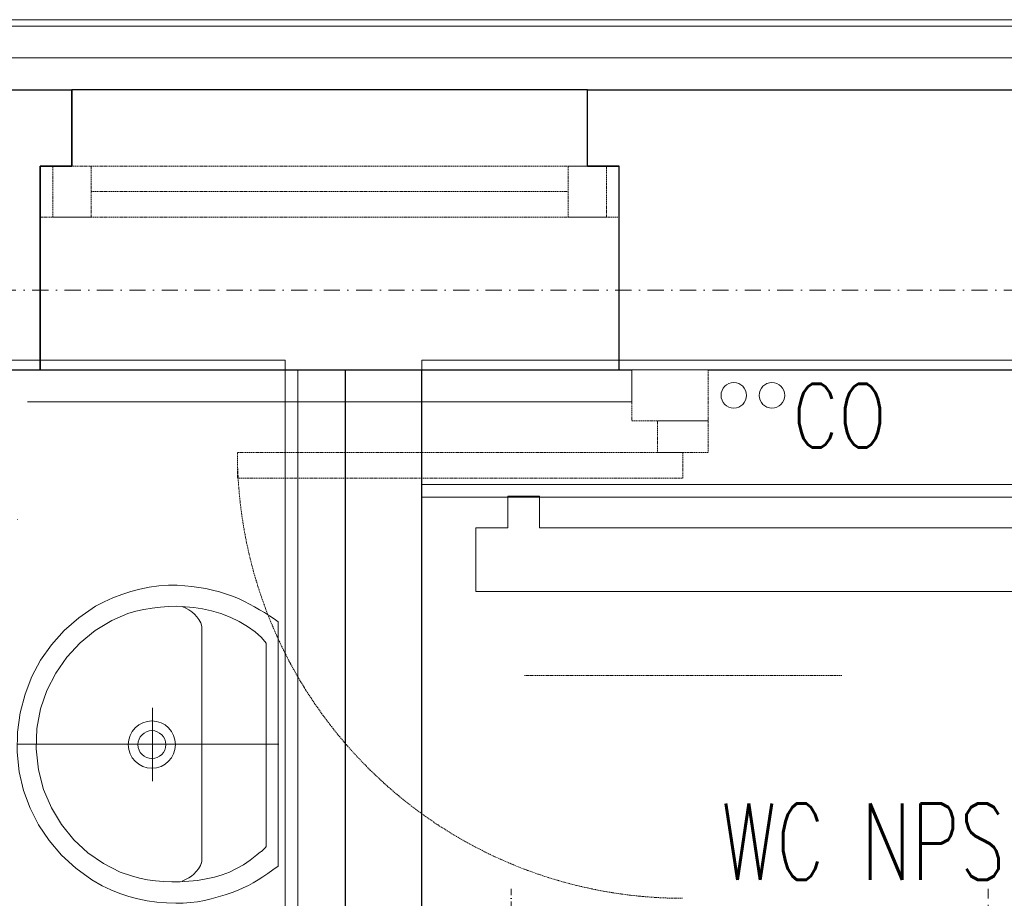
# Model space of a CAD drawing. Header units: millimetres. Extents: x -1893473 to 1546619, y -568027 to 942944.
# Tile 122 of 256: x 156555 to 158102, y -462694 to -461314. Entities that reach past the tile are written whole.
import ezdxf
from ezdxf.enums import TextEntityAlignment as Align

# ---------------------------------------------------------------- set-up
doc = ezdxf.new("R2010")
doc.units = ezdxf.units.MM
doc.header["$LTSCALE"] = 0.2
for name, pattern in [('216-500', [2.5, 1.5, -1]), ('DASHDOT', [25.4, 12.7, -6.35, 0, -6.35]), ('DOT', [6.35, 0, -6.35]), ('HIDDEN', [9.525, 6.35, -3.175]), ('HIDDEN2', [4.7625, 3.175, -1.5875]), ('STRICHPUNKTX2', [2, 1, -0.5, 0, -0.5])]:
    doc.linetypes.add(name, pattern=pattern)
doc.layers.get('0').update_dxf_attribs({"lineweight": 0})
for name, color, linetype, lineweight in [('!! 0_ Istn-sciany', 7, 'Continuous', 30), ('!! 0_ Istn-widok', 1, 'Continuous', 15), ('!! 0_Istn-armatura', 6, 'Continuous', 9), ('!! 0_Istn-cienka', 4, 'Continuous', 9), ('!! 0_Opis_pom', 9, 'Continuous', 13), ('!! 0_Osie', 1, 'DASHDOT', 13), ('!! 1_ tynk zewn  - nowy', 21, 'Continuous', 20), ('!! 1_OPIS POM NOWE', 140, 'Continuous', 5), ('!! 2 ZABUDOWA GK-MDF', 54, 'Continuous', 13), ('!! 2_ remont Ocieplenie', 4, 'ZIGZAG', 5), ('!! 2_proj ściany remont', 63, 'Continuous', 30), ('!! 2_wypos-sanitarne', 240, 'Continuous', 9), ('!! wymiary osi', 250, 'Continuous', 9), ('P-Opis nadproża', 150, 'Continuous', 9), ('P-Osie', 1, 'DASHDOT', 18)]:
    doc.layers.add(name, color=color, linetype=linetype, lineweight=lineweight)
doc.layers.add('!! 0_Istn-grzejniki', color=7, linetype='Continuous', lineweight=0, plot=False)
doc.layers.add('Powierzchnia', color=140, linetype='Continuous', lineweight=5, plot=False)
doc.layers.add('!! 2_WYBURZENIA DO REMONTU', color=7, linetype='Continuous', lineweight=0, true_color=0x4d4d4d, plot=False)
doc.styles.add('ARCHETYP', font='romans.shx', dxfattribs={"height": 15})
doc.styles.add('ARIAL', font='tahoma.ttf')
doc.styles.add('TXT', font='simplex.shx')
doc.linetypes.add('ZIGZAG', pattern='A,0.00254,-5.08,[131,ltypeshp.shx,S=5.08,R=0,X=-5.08,Y=0],-10.16,[131,ltypeshp.shx,S=5.08,R=180,X=5.08,Y=0],-5.08', length=20.32254)
doc.dimstyles.new('DIM50', dxfattribs={"dimscale": 5, "dimtxt": 2.5, "dimasz": 1.5, "dimexe": 0, "dimexo": 0, "dimgap": 0.5, "dimtad": 1, "dimdec": 4, "dimrnd": 0.5, "dimdsep": 46, "dimtxsty": 'TXT', "dimblk1": 'TICK1', "dimblk2": 'TICK1', "dimsah": 1, "dimcen": 0, "dimse1": 1, "dimse2": 1, "dimclrd": 1, "dimclre": 7, "dimclrt": 9, "dimadec": 0, "dimazin": 0, "dimtfac": 1, "dimtdec": 4, "dimtmove": 2, "dimatfit": 3, "dimldrblk": 'TICK1', "dimfxl": 1, "dimtolj": 1, "dimarcsym": 0})

# ---------------------------------------------------------------- blocks, each defined once
blk = doc.blocks.new('gvb')
at = {"linetype": 'STRICHPUNKTX2', "ltscale": 5}
for p, q in [((130664.97, 14667.75), (130664.97, 14497.75)), ((130814.97, 14667.75), (130814.97, 14497.75)), ((130654.97, 14657.75), (130824.97, 14657.75)), ((130654.97, 14507.75), (130824.97, 14507.75))]:
    blk.add_line(p, q, dxfattribs=at)
at = {"linetype": '216-500', "ltscale": 5}
for p, q in [((130739.97, 14667.75), (130739.97, 14497.75)), ((130654.97, 14582.75), (130824.97, 14582.75)), ((130705.62, 14537.29), (130705.62, 14578.9))]:
    blk.add_line(p, q, dxfattribs=at)
for points in [[(130727.92, 14612.92), (130709.37, 14612.92)], [(130727.92, 14578.9), (130752.56, 14578.9), (130752.56, 14611.05)], [(130701.49, 14604.79), (130701.49, 14603.03), (130727.92, 14603.03)], [(130727.92, 14603.03), (130727.92, 14588.79)], [(130727.92, 14588.79), (130701.75, 14588.8)], [(130727.92, 14588.79), (130713.68, 14588.79)], [(130705.62, 14578.9), (130737.03, 14578.9)]]:
    blk.add_lwpolyline(points, dxfattribs=at)
blk.add_lwpolyline([(130701.75, 14588.8, 0.400619), (130695.72, 14582.06), (130695.72, 14529.31)], format="xyb", dxfattribs=at)
at = {"linetype": '216-500', "ltscale": 2}
blk.add_lwpolyline([(130713.68, 14588.79), (130713.68, 14588.79)], dxfattribs=at)
at = {"linetype": '216-500', "ltscale": 5}
for centre, radius in [((130739.97, 14582.75), 75), ((130740.04, 14640.53), 11.41), ((130753.4, 14560.11), 30.82), ((130753.4, 14560.11), 29.13)]:
    blk.add_circle(centre, radius, dxfattribs=at)
for centre, radius, start, end in [((130740.13, 14610.57), 12.44, 2.2135, 169.0878), ((130696.81, 14538.09), 8.85, 262.981, 5.2099)]:
    blk.add_arc(centre, radius, start, end, dxfattribs=at)
at = {"linetype": '216-500', "ltscale": 2}
blk.add_arc((130710.53, 14603.91), 9.09, 97.3287, 185.5564, dxfattribs=at)
blk = doc.blocks.new('A$C527aaae0')
at = {"lineweight": 5}
for points in [[(0, 0), (0, -0.4111)], [(0.1863, -0.1214), (0.1863, -0.1211)], [(0.1863, -0.1211), (0.1863, -0.1214)], [(-0.0573, -0.1985), (0.0582, -0.1985)]]:
    blk.add_lwpolyline(points, dxfattribs=at)
for points in [[(0.1915, -0.001), (0.1975, -0.0093), (0.203, -0.0173), (0.2082, -0.025), (0.213, -0.0326), (0.2175, -0.0402), (0.2216, -0.0479), (0.2255, -0.0558), (0.2292, -0.0639), (0.2328, -0.0735), (0.2366, -0.0845), (0.2399, -0.0953), (0.2429, -0.1061), (0.2453, -0.1169), (0.2473, -0.1278), (0.2487, -0.1389), (0.2495, -0.1502), (0.2498, -0.1618), (0.2492, -0.1766), (0.2478, -0.1918), (0.2457, -0.2067), (0.2428, -0.2214), (0.239, -0.2358), (0.2344, -0.25), (0.2289, -0.2639), (0.2225, -0.2775), (0.2132, -0.2936), (0.1947, -0.319), (0.174, -0.3415), (0.1513, -0.361), (0.1268, -0.3776), (0.1005, -0.391), (0.0726, -0.4011), (0.0432, -0.4079), (0.0125, -0.4112), (-0.0191, -0.4105), (-0.0495, -0.4063), (-0.0786, -0.3988), (-0.1062, -0.3881), (-0.1321, -0.3743), (-0.1563, -0.3574), (-0.1786, -0.3374), (-0.1988, -0.3143), (-0.2168, -0.2883), (-0.2237, -0.2746), (-0.2299, -0.2608), (-0.2353, -0.2468), (-0.24, -0.2327), (-0.2438, -0.2183), (-0.2467, -0.2037), (-0.2487, -0.1888), (-0.2498, -0.1735), (-0.2497, -0.1595), (-0.249, -0.1479), (-0.2479, -0.1367), (-0.2463, -0.1256), (-0.2444, -0.1148), (-0.242, -0.104), (-0.2392, -0.0932), (-0.2359, -0.0823), (-0.2322, -0.0712), (-0.2282, -0.0623), (-0.2242, -0.0541), (-0.22, -0.0461), (-0.2157, -0.0381), (-0.2113, -0.0303), (-0.2067, -0.0225), (-0.2019, -0.0148), (-0.1969, -0.0071), (-0.1921, -0.001)], [(0.1608, -0.0198), (0.1622, -0.0209), (0.1634, -0.022), (0.1645, -0.023), (0.1654, -0.024), (0.1663, -0.025), (0.1672, -0.0261), (0.1682, -0.0273), (0.1692, -0.0287), (0.1739, -0.0344), (0.1821, -0.0451), (0.1893, -0.0557), (0.1954, -0.0665), (0.2007, -0.0776), (0.2051, -0.0891), (0.2087, -0.1012), (0.2116, -0.114), (0.2138, -0.1277), (0.2152, -0.1416), (0.216, -0.1551), (0.2162, -0.1682), (0.2158, -0.181), (0.2146, -0.1937), (0.2128, -0.2063), (0.2103, -0.2189), (0.2069, -0.2316), (0.2007, -0.2493), (0.1874, -0.2756), (0.1704, -0.3001), (0.1499, -0.3221), (0.1263, -0.3413), (0.1, -0.3573), (0.0711, -0.3696), (0.0402, -0.3777), (0.0074, -0.3812), (-0.0248, -0.3802), (-0.0555, -0.3745), (-0.0846, -0.3645), (-0.1119, -0.3506), (-0.1369, -0.3331), (-0.1592, -0.3122), (-0.1785, -0.2885), (-0.1945, -0.2622), (-0.2053, -0.2373), (-0.2088, -0.2247), (-0.2117, -0.2119), (-0.2139, -0.1991), (-0.2155, -0.1862), (-0.2165, -0.1732), (-0.2167, -0.1601), (-0.2161, -0.147), (-0.2148, -0.1337), (-0.2129, -0.12), (-0.2097, -0.1056), (-0.2052, -0.0909), (-0.1995, -0.0763), (-0.1928, -0.0622), (-0.1851, -0.049), (-0.1767, -0.0372), (-0.1676, -0.0271), (-0.159, -0.0198)]]:
    blk.add_lwpolyline(points, close=True)
blk.add_lwpolyline([(0.2151, -0.1518), (0.2126, -0.1464), (0.21, -0.1415), (0.2071, -0.1372), (0.2038, -0.1333), (0.2, -0.1297), (0.1955, -0.1264), (0.1903, -0.1232), (0.1842, -0.1211), (-0.1851, -0.1211), (-0.1909, -0.1228), (-0.1959, -0.1256), (-0.2003, -0.1289), (-0.2043, -0.1326), (-0.2078, -0.1367), (-0.2109, -0.1413), (-0.2137, -0.1463), (-0.2163, -0.1518), (-0.2163, -0.1521)])
at = {"linetype": 'DOT'}
blk.add_lwpolyline([(-0.3533, -0.4109), (0.3467, -0.4109), (0.3467, -1.0109), (-0.3533, -1.0109)], close=True, dxfattribs=at)
for radius in [0.0371, 0.0219]:
    blk.add_circle((0.0005, -0.1995), radius)
blk = doc.blocks.new('BLOK OSI')
at = {"layer": 'P-Osie'}
blk.add_lwpolyline([(48639.33, -194402.09), (55424.28, -194402.09)], dxfattribs=at)
blk = doc.blocks.new('TICK1')
at = {"color": 2}
blk.add_line((-1, -1), (1, 1), dxfattribs=at)
at = {"color": 0}
for p, q in [((0, 0), (-1, 0)), ((0, -1.4), (0, 1.4))]:
    blk.add_line(p, q, dxfattribs=at)
blk = doc.blocks.new('*D1073')
at = {"layer": '!! wymiary osi', "color": 1, "lineweight": -2, "transparency": 16777216}
blk.add_line((283377.2, -461900.1), (285292.2, -461900.1), dxfattribs=at)
at = {"layer": 'DEFPOINTS', "color": 0, "transparency": 16777216}
for p in [(285299.7, -461900.1), (283369.7, -467763.7), (285299.7, -467763.7)]:
    blk.add_point(p, dxfattribs=at)
at = {"layer": '!! wymiary osi', "color": 1, "lineweight": -2, "transparency": 16777216, "xscale": 7.5, "yscale": 7.5, "zscale": 7.5, "rotation": 180}
blk.add_blockref('TICK1', (283369.7, -461900.1), dxfattribs=at)
at = {"layer": '!! wymiary osi', "color": 1, "lineweight": -2, "transparency": 16777216, "xscale": 7.5, "yscale": 7.5, "zscale": 7.5}
blk.add_blockref('TICK1', (285299.7, -461900.1), dxfattribs=at)
at = {"layer": '!! wymiary osi', "color": 9, "transparency": 16777216, "insert": (284334.7, -461891.3), "char_height": 12.5, "attachment_point": 5, "style": 'TXT'}
blk.add_mtext('\\A1;1930', dxfattribs=at)
blk = doc.blocks.new('*D1074')
at = {"layer": '!! wymiary osi', "color": 1, "lineweight": -2, "transparency": 16777216}
blk.add_line((285307.2, -461900.1), (285412.2, -461900.1), dxfattribs=at)
at = {"layer": 'DEFPOINTS', "color": 0, "transparency": 16777216}
for p in [(285419.7, -461900.1), (285299.7, -467763.7), (285419.7, -467763.7)]:
    blk.add_point(p, dxfattribs=at)
at = {"layer": '!! wymiary osi', "color": 1, "lineweight": -2, "transparency": 16777216, "xscale": 7.5, "yscale": 7.5, "zscale": 7.5, "rotation": 180}
blk.add_blockref('TICK1', (285299.7, -461900.1), dxfattribs=at)
at = {"layer": '!! wymiary osi', "color": 1, "lineweight": -2, "transparency": 16777216, "xscale": 7.5, "yscale": 7.5, "zscale": 7.5}
blk.add_blockref('TICK1', (285419.7, -461900.1), dxfattribs=at)
at = {"layer": '!! wymiary osi', "color": 9, "transparency": 16777216, "insert": (285359.7, -461891.3), "char_height": 12.5, "attachment_point": 5, "style": 'TXT'}
blk.add_mtext('\\A1;120', dxfattribs=at)
blk = doc.blocks.new('*D1075')
at = {"layer": '!! wymiary osi', "color": 1, "lineweight": -2, "transparency": 16777216}
blk.add_line((285427.2, -461900.1), (287662.2, -461900.1), dxfattribs=at)
at = {"layer": 'DEFPOINTS', "color": 0, "transparency": 16777216}
for p in [(287669.7, -461900.1), (285419.7, -467763.7), (287669.7, -467763.7)]:
    blk.add_point(p, dxfattribs=at)
at = {"layer": '!! wymiary osi', "color": 1, "lineweight": -2, "transparency": 16777216, "xscale": 7.5, "yscale": 7.5, "zscale": 7.5, "rotation": 180}
blk.add_blockref('TICK1', (285419.7, -461900.1), dxfattribs=at)
at = {"layer": '!! wymiary osi', "color": 1, "lineweight": -2, "transparency": 16777216, "xscale": 7.5, "yscale": 7.5, "zscale": 7.5}
blk.add_blockref('TICK1', (287669.7, -461900.1), dxfattribs=at)
at = {"layer": '!! wymiary osi', "color": 9, "transparency": 16777216, "insert": (286544.7, -461891.3), "char_height": 12.5, "attachment_point": 5, "style": 'TXT'}
blk.add_mtext('\\A1;2250', dxfattribs=at)
blk = doc.blocks.new('A$C2EB40A8D')
at = {"layer": '!! 0_ Istn-sciany'}
for points in [[(-7671.12989, 32977.51397), (-7031.12989, 32977.51397)], [(-7031.12989, 32857.51397), (-7031.12989, 32977.51397)], [(-6221.12989, 32977.51397), (-5481.12989, 32977.51397)], [(-6221.12989, 32857.51397), (-6221.12989, 32977.51397)], [(-7081.12989, 32857.51397), (-7031.12989, 32857.51397)], [(-7081.12989, 32537.51397), (-7081.12989, 32857.51397)], [(-6221.12989, 32857.51397), (-6171.12989, 32857.51397)], [(-6171.12989, 32537.51397), (-6171.12989, 32857.51397)], [(-7621.12989, 32537.51397), (-7081.12989, 32537.51397)], [(-6171.12989, 32537.51397), (-6151.12989, 32537.51397)], [(-6031.12989, 32537.51397), (-5531.12989, 32537.51397)]]:
    blk.add_lwpolyline(points, dxfattribs=at)
at = {"layer": '!! 0_ Istn-widok'}
for points in [[(-6031.12989, 32537.51397), (-6151.12989, 32537.51397)], [(-6151.12989, 32537.51397), (-6151.12989, 32487.51397)], [(-7101.12989, 32487.51397), (-6151.12989, 32487.51397)]]:
    blk.add_lwpolyline(points, dxfattribs=at)
at = {"layer": '!! 0_Istn-armatura'}
for centre in [(-5991.12989, 32497.51397), (-5931.12989, 32497.51397)]:
    blk.add_circle(centre, 20, dxfattribs=at)
at = {"layer": '!! 0_Istn-cienka', "linetype": 'HIDDEN', "ltscale": 2}
blk.add_lwpolyline([(-7081.12989, 32537.51397), (-6171.12989, 32537.51397)], dxfattribs=at)
at = {"layer": '!! 0_Istn-grzejniki'}
blk.add_lwpolyline([(-5446.24625, 32339.25132), (-5446.24625, 32289.25132), (-5396.24625, 32289.25132), (-5396.24625, 32189.25132), (-6396.24625, 32189.25132), (-6396.24625, 32289.25132), (-6346.24625, 32289.25132), (-6346.24625, 32339.25132), (-6296.24625, 32339.25132), (-6296.24625, 32289.25132), (-5496.24625, 32289.25132), (-5496.24625, 32339.25132)], close=True, dxfattribs=at)
at = {"layer": '!! 1_ tynk zewn  - nowy'}
for points in [[(-7671.12989, 33087.51397), (-5481.12989, 33087.51397)], [(-7671.12989, 33077.51397), (-5481.12989, 33077.51397)]]:
    blk.add_lwpolyline(points, dxfattribs=at)
at = {"layer": '!! 2 ZABUDOWA GK-MDF'}
for points in [[(-6696.12989, 32537.51397), (-6696.12989, 29657.51397)], [(-6676.12989, 32537.51397), (-6676.12989, 29657.51397)], [(-6481.12989, 32357.51397), (-4231.12989, 32357.51397)], [(-6481.12989, 32337.51397), (-4231.12989, 32337.51397)]]:
    blk.add_lwpolyline(points, dxfattribs=at)
at = {"layer": '!! 2_ remont Ocieplenie', "linetype": 'ZIGZAG', "ltscale": 0.75}
blk.add_lwpolyline([(-7671.12989, 33027.51397), (-5481.12989, 33027.51397)], dxfattribs=at)
at = {"layer": '!! 2_proj ściany remont'}
blk.add_lwpolyline([(-7081.12989, 32537.51397), (-6171.12989, 32537.51397), (-6171.12989, 32857.51397), (-6221.12989, 32857.51397), (-6221.12989, 32977.51397), (-7031.12989, 32977.51397), (-7031.12989, 32857.51397), (-7081.12989, 32857.51397)], close=True, dxfattribs=at)
for points in [[(-6601.12989, 29657.51397), (-6601.12989, 32537.51397)], [(-6481.12989, 29807.51397), (-6481.12989, 32537.51397)]]:
    blk.add_lwpolyline(points, dxfattribs=at)
at = {"layer": '!! 2_WYBURZENIA DO REMONTU', "linetype": 'HIDDEN2', "ltscale": 3}
for points in [[(-7081.12989, 32857.51397), (-6171.12989, 32857.51397)], [(-7001.12989, 32817.51397), (-6251.12989, 32817.51397)], [(-7081.12989, 32777.51397), (-6171.12989, 32777.51397)], [(-6151.12989, 32537.51397), (-6151.12989, 32457.51397)], [(-6031.12989, 32537.51397), (-6031.12989, 32457.51397)], [(-6151.12989, 32457.51397), (-6031.12989, 32457.51397)], [(-5821.12989, 32057.51397), (-6321.12989, 32057.51397)]]:
    blk.add_lwpolyline(points, dxfattribs=at)
for points in [[(-7061.12989, 32857.51397), (-7001.12989, 32857.51397), (-7001.12989, 32777.51397), (-7061.12989, 32777.51397)], [(-6251.12989, 32857.51397), (-6191.12989, 32857.51397), (-6191.12989, 32777.51397), (-6251.12989, 32777.51397)], [(-6031.12989, 32407.51397), (-6031.12989, 32457.51397), (-6111.12989, 32457.51397), (-6111.12989, 32407.51397)], [(-6771.12989, 32367.51397), (-6071.12989, 32367.51397), (-6071.12989, 32407.51397), (-6771.12989, 32407.51397)]]:
    blk.add_lwpolyline(points, close=True, dxfattribs=at)
blk.add_arc((-6071.12989, 32407.51397), 700, 179.99999996, 269.99999996, dxfattribs=at)
at = {"layer": 'Powierzchnia'}
for points in [[(-8531.12989, 29672.91225), (-6696.12989, 29672.91225), (-6696.12989, 32552.91225), (-8531.12989, 32552.91225)], [(-6131.12989, 29672.91225), (-4231.12989, 29672.91225), (-4231.12989, 32552.91225), (-6481.12989, 32552.91225), (-6481.12989, 29842.91225), (-6131.12989, 29842.91225)]]:
    blk.add_lwpolyline(points, close=True, dxfattribs=at)
at = {"layer": '!! 0_Osie', "xscale": 10, "yscale": 10, "zscale": 10}
blk.add_blockref('BLOK OSI', (-516748.24414, 1976683.397), dxfattribs=at)
at = {"layer": '!! 2_wypos-sanitarne', "xscale": 1000, "yscale": 1000, "zscale": 1000, "rotation": 270}
blk.add_blockref('A$C527aaae0', (-6706.06802, 31949.4667), dxfattribs=at)
at = {"layer": '!! 2_wypos-sanitarne', "xscale": -10, "yscale": 10, "zscale": 10}
blk.add_blockref('gvb', (1301808.5558, -114955.16205), dxfattribs=at)
at = {"layer": '!! 0_Istn-armatura', "style": 'ARCHETYP', "width": 0.8}
blk.add_text('CO', height=100, rotation=0.00000004, dxfattribs=at).set_placement((-5898.58538, 32415.58035))
at = {"layer": '!! 0_Opis_pom', "ltscale": 0.7, "style": 'TXT', "width": 0.7}
blk.add_text('WC NPS', height=120, dxfattribs=at).set_placement((-5787.46172, 31736.49257), align=Align.CENTER)
at = {"layer": '!! 0_Opis_pom', "ltscale": 0.7, "style": 'ARIAL'}
for tag, p in [('B1,21', (-891.77727, 31796.97458)), ('A1,16', (-13651.31084, 31587.95236)), ('B1,19', (-5798.61305, 31587.22944)), ('B1/17', (-9701.43347, 31565.05244)), ('1,23', (10805.41388, 31565.05244)), ('1,22', (4526.58954, 31507.65132)), ('A1,1', (-16866.13618, 31459.3792)), ('B1,18', (-7791.62894, 31330.08444)), ('B1,20', (-2961.4347, 31167.05787)), ('A1,6', (-19287.17717, 30923.71998)), ('B1,1', (14135.63445, 30913.92963)), ('B1,3', (17346.74696, 30023.81022)), ('B1,4', (29817.71501, 29157.67457)), ('A1,5', (-23454.5385, 28820.77901)), ('A1,2', (-17502.57721, 28602.57524)), ('B1,2D', (2616.16402, 28559.52261)), ('A1,15', (-13651.31084, 28261.46046)), ('B1,4', (29883.58177, 28158.35876)), ('B1,2B', (18801.54781, 27650.12382)), ('B1,2A', (13086.7373, 27376.04393)), ('A1,3', (-16846.27912, 25980.40356)), ('B1,8', (9089.53994, 25356.27639)), ('B1,6', (31915.87888, 23754.79829)), ('A1,4', (-24010.17576, 23559.17399)), ('B1,14', (-11621.32288, 23261.44183)), ('B1,13', (-3080.55208, 22924.09997)), ('B1,5', (29245.49088, 22896.69268)), ('B1,10', (3982.60923, 22874.21277)), ('B1,9', (5634.43488, 22623.92098)), ('B1,2C', (13327.26639, 22378.5328)), ('B1,7', (16398.41175, 22348.28836)), ('B1,11', (5553.20442, 20939.83877)), ('B1,12', (3693.27174, 20628.72148)), ('C1,3', (5969.08376, 16336.01084)), ('C1,2', (11955.93711, 11671.55655)), ('C1,1', (15659.17205, 11415.94196)), ('C1,4', (5140.00888, 9205.5831)), ('C1,5', (5680.4486, 6154.54995)), ('C1,10', (16327.05085, 6080.66085)), ('C1,9', (16526.57171, 3173.45283)), ('C1,6', (6367.37903, 2771.84181)), ('D0,18', (-1981.87701, -110.73158)), ('D0,7', (-13531.42299, -1159.67649)), ('C1,7', (7275.77161, -1303.00991)), ('D0,17', (2064.87671, -1345.69113)), ('D0,3', (-9324.21674, -1442.63631)), ('D0,6', (-17529.61851, -1957.37463)), ('D0,10', (-21369.4432, -2140.60378)), ('D,09', (-12990.08379, -2746.32902)), ('D0,2', (-5516.19514, -3101.87722)), ('D0,16', (2266.73061, -3284.15369)), ('D0,8', (-14357.79539, -3567.69719)), ('D0,5', (-10461.54478, -3629.26575)), ('D0,4', (-8396.53404, -4353.7937)), ('D0,15', (1974.41895, -5205.84774)), ('D0,1', (-5633.49598, -5662.48534)), ('D0,11', (-23334.09291, -6045.78706)), ('D0,12', (-22436.85763, -9302.9678)), ('D0,13', (-22436.85763, -11581.16526)), ('D0,14', (-13645.94445, -11884.57769))]:
    blk.add_attdef(tag, text='', height=119.68, dxfattribs=at).set_placement(p, align=Align.MIDDLE_CENTER)
at = {"layer": '!! 1_OPIS POM NOWE', "style": 'ARIAL'}
for tag, p in [('C1.7A', (7769.3756, 685.765)), ('C1.7C', (7655.80151, -2045.04756)), ('C1.8B', (10935.93068, -2107.41983)), ('C1.8A', (13897.39715, -2120.69016)), ('C1.7B', (8274.43201, -3270.18959)), ('E1.2', (16701.02923, -5331.07351)), ('E1.5E', (21974.23379, -5463.99012)), ('E1.5D', (24989.27391, -5785.36474)), ('E1.1', (8357.81567, -5851.01076)), ('E1.5C', (25222.53959, -6394.64172)), ('E1.5B', (27694.70831, -7009.86571)), ('E1.6', (5279.46063, -8141.28746)), ('E1.5A', (25547.9555, -8495.18994)), ('E1.5G', (23977.19473, -9792.46695)), ('E1.5F', (22414.7084, -9822.66389)), ('E1,4', (13935.69867, -10458.20073)), ('E1.5L', (28030.8296, -11267.7725)), ('E1.3', (5639.18862, -11994.01941)), ('E1.5H', (23988.49716, -12231.38049)), ('E1.5K', (27714.73934, -12977.98364)), ('E1.5I', (22290.68736, -13989.9049)), ('E1.5J', (27095.71534, -16088.17469))]:
    blk.add_attdef(tag, text='', height=119.68, dxfattribs=at).set_placement(p, align=Align.MIDDLE_CENTER)
at = {"layer": '!! wymiary osi'}
for base, p1, p2, picture, middle in [((-6601.12989, 38401.19929), (-8531.12989, 32537.51397), (-6601.12989, 32537.51397), '*D1073', (-7566.12989, 38409.94929)), ((-6481.12989, 38401.19929), (-6601.12989, 32537.51397), (-6481.12989, 32537.51397), '*D1074', (-6541.12989, 38409.94929)), ((-4231.12989, 38401.19929), (-6481.12989, 32537.51397), (-4231.12989, 32537.51397), '*D1075', (-5356.12989, 38409.94929))]:
    dim = blk.add_linear_dim(base=base, p1=p1, p2=p2, dimstyle='DIM50', dxfattribs=at)
    dim.commit()
    dim.dimension.update_dxf_attribs({"geometry": picture, "text_midpoint": middle, "insert": (-291900.79406, 500301.26018)})

msp = doc.modelspace()

# ---------------------------------------------------------------- block references
at = {"layer": 'P-Opis nadproża', "color": 4}
msp.add_blockref('A$C2EB40A8D', (163667.94092, -494401.63474), dxfattribs=at)

doc.saveas('drawing.dxf')
